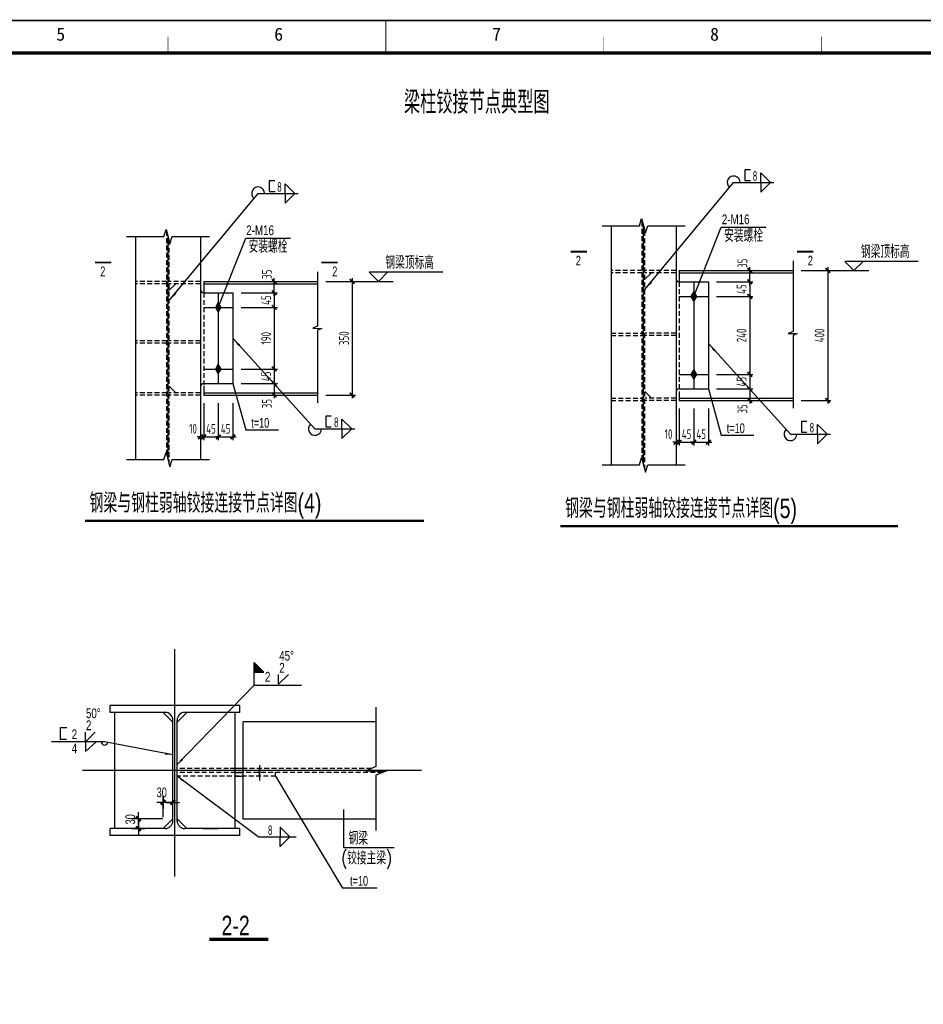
# Model space of a CAD drawing. Extents: x -294221 to 474257, y -25219 to 114942.
# Tile 69 of 70: x 421646 to 449496, y 17830 to 48167. Entities that reach past the tile are written whole.
import ezdxf
from ezdxf.enums import TextEntityAlignment as Align

# ---------------------------------------------------------------- set-up
doc = ezdxf.new("R2010")
doc.units = 0
doc.header["$LTSCALE"] = 1000
doc.linetypes.add('DASHED', pattern=[0.75, 0.5, -0.25])
for name, color, linetype in [('2', 15, 'Continuous'), ('6', 1, 'Continuous'), ('_TCC_NET_BORDER', 7, 'Continuous'), ('AXIS', 7, 'Continuous'), ('BORDER', 7, 'Continuous'), ('CC', 1, 'Continuous'), ('DIM', 3, 'Continuous'), ('MARK', 11, 'Continuous'), ('text', 7, 'Continuous'), ('THIN', 7, 'Continuous'), ('白色标注', 7, 'Continuous')]:
    doc.layers.add(name, color=color, linetype=linetype)
doc.styles.add('HH', font='tcc_simp.shx', dxfattribs={"width": 0.7, "bigfont": 'hzdx.shx'})
doc.styles.add('HZDX', font='tcc_simp', dxfattribs={"width": 0.75, "bigfont": 'tcc_hzdx'})
doc.styles.add('MYROMANS', font='myromans.shx', dxfattribs={"width": 0.7, "bigfont": 'hzdx.shx'})
doc.styles.add('QC_宋体', font='txt')
doc.styles.add('STYLE1', font='txt.shx', dxfattribs={"width": 0.75, "height": 3, "bigfont": 'tcc_hzdx.shx'})
doc.styles.add('TSSD_Dimension', font='tssdeng.shx', dxfattribs={"width": 0.7, "bigfont": 'hztxt.shx'})
doc.styles.add('TSSD_Rein', font='Tssdeng.shx', dxfattribs={"width": 0.7, "bigfont": '@@tssdchn.shx'})
doc.dimstyles.new('TSSD_10_100', dxfattribs={"dimtxt": 300, "dimasz": 100, "dimexe": 100, "dimexo": 250, "dimgap": 100, "dimtad": 1, "dimdec": 0, "dimlfac": 0.1, "dimzin": 0, "dimdsep": 46, "dimtxsty": 'TSSD_Dimension', "dimblk": 'ARCHTICK', "dimblk1": 'ARCHTICK', "dimblk2": 'ARCHTICK', "dimcen": 0, "dimdle": 100, "dimclrt": 7, "dimadec": 0, "dimazin": 0, "dimtfac": 1, "dimtdec": 0, "dimtix": 1, "dimtmove": 2, "dimatfit": 3, "dimfxl": 0, "dimtolj": 1, "dimtzin": 0, "dimarcsym": 0})

# ---------------------------------------------------------------- blocks, each defined once
blk = doc.blocks.new('_ArchTick')
at = {"color": 0, "linetype": 'ByBlock', "const_width": 0.5}
blk.add_lwpolyline([(-0.71, -0.71), (0.71, 0.71)], dxfattribs=at)
blk = doc.blocks.new('*D536')
at = {"layer": 'Defpoints', "color": 0}
for p in [(428217, 40103), (429490, 40103), (428217, 39753)]:
    blk.add_point(p, dxfattribs=at)
at = {"layer": 'DIM', "color": 0, "lineweight": -2}
for p, q in [((428467, 40103), (429590, 40103)), ((429490, 39653), (429490, 40203)), ((428467, 39753), (429590, 39753))]:
    blk.add_line(p, q, dxfattribs=at)
at = {"layer": 'DIM', "color": 0, "lineweight": -2, "xscale": 100, "yscale": 100, "zscale": 100}
for p, rotation in [((429490, 40103), 90), ((429490, 39753), 270)]:
    blk.add_blockref('_ArchTick', p, dxfattribs=dict(at, rotation=rotation))
at = {"layer": 'DIM', "color": 7, "insert": (429265, 40325), "char_height": 300, "attachment_point": 5, "rotation": 90, "style": 'TSSD_Dimension'}
blk.add_mtext('\\A1;35', dxfattribs=at)
blk = doc.blocks.new('*D537')
at = {"layer": 'Defpoints', "color": 0}
for p in [(428217, 39753), (428217, 39303), (429490, 39303)]:
    blk.add_point(p, dxfattribs=at)
at = {"layer": 'DIM', "color": 0, "lineweight": -2}
for p, q in [((428467, 39753), (429590, 39753)), ((429490, 39753), (429490, 39853)), ((429490, 39753), (429490, 39303)), ((428467, 39303), (429590, 39303)), ((429490, 39303), (429490, 39203))]:
    blk.add_line(p, q, dxfattribs=at)
at = {"layer": 'DIM', "color": 0, "lineweight": -2, "xscale": 100, "yscale": 100, "zscale": 100}
for p, rotation in [((429490, 39753), 270), ((429490, 39303), 90)]:
    blk.add_blockref('_ArchTick', p, dxfattribs=dict(at, rotation=rotation))
at = {"layer": 'DIM', "color": 7, "insert": (429240, 39528), "char_height": 300, "attachment_point": 5, "rotation": 90, "style": 'TSSD_Dimension'}
blk.add_mtext('\\A1;45', dxfattribs=at)
blk = doc.blocks.new('*D538')
at = {"layer": 'Defpoints', "color": 0}
for p in [(428217, 39303), (428217, 37403), (429490, 37403)]:
    blk.add_point(p, dxfattribs=at)
at = {"layer": 'DIM', "color": 0, "lineweight": -2}
for p, q in [((428467, 39303), (429590, 39303)), ((429490, 39403), (429490, 37303)), ((428467, 37403), (429590, 37403))]:
    blk.add_line(p, q, dxfattribs=at)
at = {"layer": 'DIM', "color": 0, "lineweight": -2, "xscale": 100, "yscale": 100, "zscale": 100}
for p, rotation in [((429490, 39303), 90), ((429490, 37403), 270)]:
    blk.add_blockref('_ArchTick', p, dxfattribs=dict(at, rotation=rotation))
at = {"layer": 'DIM', "color": 7, "insert": (429240, 38353), "char_height": 300, "attachment_point": 5, "rotation": 90, "style": 'TSSD_Dimension'}
blk.add_mtext('\\A1;190', dxfattribs=at)
blk = doc.blocks.new('*D539')
at = {"layer": 'Defpoints', "color": 0}
for p in [(428217, 37403), (428217, 36953), (429490, 36953)]:
    blk.add_point(p, dxfattribs=at)
at = {"layer": 'DIM', "color": 0, "lineweight": -2}
for p, q in [((428467, 37403), (429590, 37403)), ((429490, 37403), (429490, 37503)), ((429490, 37403), (429490, 36953)), ((428467, 36953), (429590, 36953)), ((429490, 36953), (429490, 36853))]:
    blk.add_line(p, q, dxfattribs=at)
at = {"layer": 'DIM', "color": 0, "lineweight": -2, "xscale": 100, "yscale": 100, "zscale": 100}
for p, rotation in [((429490, 37403), 270), ((429490, 36953), 90)]:
    blk.add_blockref('_ArchTick', p, dxfattribs=dict(at, rotation=rotation))
at = {"layer": 'DIM', "color": 7, "insert": (429240, 37178), "char_height": 300, "attachment_point": 5, "rotation": 90, "style": 'TSSD_Dimension'}
blk.add_mtext('\\A1;45', dxfattribs=at)
blk = doc.blocks.new('*D540')
at = {"layer": 'Defpoints', "color": 0}
for p in [(428217, 36953), (428217, 36603), (429490, 36603)]:
    blk.add_point(p, dxfattribs=at)
at = {"layer": 'DIM', "color": 0, "lineweight": -2}
for p, q in [((429490, 37053), (429490, 36503)), ((428467, 36953), (429590, 36953)), ((428467, 36603), (429590, 36603))]:
    blk.add_line(p, q, dxfattribs=at)
at = {"layer": 'DIM', "color": 0, "lineweight": -2, "xscale": 100, "yscale": 100, "zscale": 100}
for p, rotation in [((429490, 36953), 90), ((429490, 36603), 270)]:
    blk.add_blockref('_ArchTick', p, dxfattribs=dict(at, rotation=rotation))
at = {"layer": 'DIM', "color": 7, "insert": (429265, 36337), "char_height": 300, "attachment_point": 5, "rotation": 90, "style": 'TSSD_Dimension'}
blk.add_mtext('\\A1;35', dxfattribs=at)
blk = doc.blocks.new('*D541')
at = {"layer": 'Defpoints', "color": 0}
for p in [(430827, 40103), (430827, 36603), (431892, 36603)]:
    blk.add_point(p, dxfattribs=at)
at = {"layer": 'DIM', "color": 0, "lineweight": -2}
for p, q in [((431077, 40103), (431992, 40103)), ((431892, 40203), (431892, 36503)), ((431077, 36603), (431992, 36603))]:
    blk.add_line(p, q, dxfattribs=at)
at = {"layer": 'DIM', "color": 0, "lineweight": -2, "xscale": 100, "yscale": 100, "zscale": 100}
for p, rotation in [((431892, 40103), 90), ((431892, 36603), 270)]:
    blk.add_blockref('_ArchTick', p, dxfattribs=dict(at, rotation=rotation))
at = {"layer": 'DIM', "color": 7, "insert": (431642, 38353), "char_height": 300, "attachment_point": 5, "rotation": 90, "style": 'TSSD_Dimension'}
blk.add_mtext('\\A1;350', dxfattribs=at)
blk = doc.blocks.new('*D542')
at = {"layer": 'Defpoints', "color": 0}
for p in [(427217, 36603), (427317, 36603), (427217, 35312)]:
    blk.add_point(p, dxfattribs=at)
at = {"layer": 'DIM', "color": 0, "lineweight": -2}
for p, q in [((427217, 36353), (427217, 35212)), ((427317, 36353), (427317, 35212)), ((427217, 35312), (427117, 35312)), ((427317, 35312), (427217, 35312)), ((427317, 35312), (427417, 35312))]:
    blk.add_line(p, q, dxfattribs=at)
at = {"layer": 'DIM', "color": 0, "lineweight": -2, "xscale": 100, "yscale": 100, "zscale": 100}
blk.add_blockref('_ArchTick', (427217, 35312), dxfattribs=at)
at = {"layer": 'DIM', "color": 0, "lineweight": -2, "xscale": 100, "yscale": 100, "zscale": 100, "rotation": 180}
blk.add_blockref('_ArchTick', (427317, 35312), dxfattribs=at)
at = {"layer": 'DIM', "color": 7, "insert": (426989, 35565), "char_height": 300, "attachment_point": 5, "style": 'TSSD_Dimension'}
blk.add_mtext('\\A1;10', dxfattribs=at)
blk = doc.blocks.new('*D543')
at = {"layer": 'Defpoints', "color": 0}
for p in [(427317, 36603), (427767, 36603), (427767, 35312)]:
    blk.add_point(p, dxfattribs=at)
at = {"layer": 'DIM', "color": 0, "lineweight": -2}
for p, q in [((427317, 36353), (427317, 35212)), ((427767, 36353), (427767, 35212)), ((427317, 35312), (427217, 35312)), ((427317, 35312), (427767, 35312)), ((427767, 35312), (427867, 35312))]:
    blk.add_line(p, q, dxfattribs=at)
at = {"layer": 'DIM', "color": 0, "lineweight": -2, "xscale": 100, "yscale": 100, "zscale": 100}
blk.add_blockref('_ArchTick', (427317, 35312), dxfattribs=at)
at = {"layer": 'DIM', "color": 0, "lineweight": -2, "xscale": 100, "yscale": 100, "zscale": 100, "rotation": 180}
blk.add_blockref('_ArchTick', (427767, 35312), dxfattribs=at)
at = {"layer": 'DIM', "color": 7, "insert": (427542, 35562), "char_height": 300, "attachment_point": 5, "style": 'TSSD_Dimension'}
blk.add_mtext('\\A1;45', dxfattribs=at)
blk = doc.blocks.new('*D544')
at = {"layer": 'Defpoints', "color": 0}
for p in [(427767, 36603), (428217, 36603), (428217, 35312)]:
    blk.add_point(p, dxfattribs=at)
at = {"layer": 'DIM', "color": 0, "lineweight": -2}
for p, q in [((427767, 36353), (427767, 35212)), ((428217, 36353), (428217, 35212)), ((427767, 35312), (427667, 35312)), ((427767, 35312), (428217, 35312)), ((428217, 35312), (428317, 35312))]:
    blk.add_line(p, q, dxfattribs=at)
at = {"layer": 'DIM', "color": 0, "lineweight": -2, "xscale": 100, "yscale": 100, "zscale": 100}
blk.add_blockref('_ArchTick', (427767, 35312), dxfattribs=at)
at = {"layer": 'DIM', "color": 0, "lineweight": -2, "xscale": 100, "yscale": 100, "zscale": 100, "rotation": 180}
blk.add_blockref('_ArchTick', (428217, 35312), dxfattribs=at)
at = {"layer": 'DIM', "color": 7, "insert": (427992, 35562), "char_height": 300, "attachment_point": 5, "style": 'TSSD_Dimension'}
blk.add_mtext('\\A1;45', dxfattribs=at)
blk = doc.blocks.new('*D545')
at = {"layer": 'Defpoints', "color": 0}
for p in [(442874, 40439), (444146, 40439), (442874, 40089)]:
    blk.add_point(p, dxfattribs=at)
at = {"layer": 'DIM', "color": 0, "lineweight": -2}
for p, q in [((443124, 40439), (444246, 40439)), ((444146, 39989), (444146, 40539)), ((443124, 40089), (444246, 40089))]:
    blk.add_line(p, q, dxfattribs=at)
at = {"layer": 'DIM', "color": 0, "lineweight": -2, "xscale": 100, "yscale": 100, "zscale": 100}
for p, rotation in [((444146, 40439), 90), ((444146, 40089), 270)]:
    blk.add_blockref('_ArchTick', p, dxfattribs=dict(at, rotation=rotation))
at = {"layer": 'DIM', "color": 7, "insert": (443921, 40661), "char_height": 300, "attachment_point": 5, "rotation": 90, "style": 'TSSD_Dimension'}
blk.add_mtext('\\A1;35', dxfattribs=at)
blk = doc.blocks.new('*D546')
at = {"layer": 'Defpoints', "color": 0}
for p in [(442874, 40089), (442874, 39639), (444146, 39639)]:
    blk.add_point(p, dxfattribs=at)
at = {"layer": 'DIM', "color": 0, "lineweight": -2}
for p, q in [((443124, 40089), (444246, 40089)), ((444146, 40089), (444146, 40189)), ((444146, 40089), (444146, 39639)), ((443124, 39639), (444246, 39639)), ((444146, 39639), (444146, 39539))]:
    blk.add_line(p, q, dxfattribs=at)
at = {"layer": 'DIM', "color": 0, "lineweight": -2, "xscale": 100, "yscale": 100, "zscale": 100}
for p, rotation in [((444146, 40089), 270), ((444146, 39639), 90)]:
    blk.add_blockref('_ArchTick', p, dxfattribs=dict(at, rotation=rotation))
at = {"layer": 'DIM', "color": 7, "insert": (443896, 39864), "char_height": 300, "attachment_point": 5, "rotation": 90, "style": 'TSSD_Dimension'}
blk.add_mtext('\\A1;45', dxfattribs=at)
blk = doc.blocks.new('*D547')
at = {"layer": 'Defpoints', "color": 0}
for p in [(442874, 39639), (442874, 37239), (444146, 37239)]:
    blk.add_point(p, dxfattribs=at)
at = {"layer": 'DIM', "color": 0, "lineweight": -2}
for p, q in [((443124, 39639), (444246, 39639)), ((444146, 39739), (444146, 37139)), ((443124, 37239), (444246, 37239))]:
    blk.add_line(p, q, dxfattribs=at)
at = {"layer": 'DIM', "color": 0, "lineweight": -2, "xscale": 100, "yscale": 100, "zscale": 100}
for p, rotation in [((444146, 39639), 90), ((444146, 37239), 270)]:
    blk.add_blockref('_ArchTick', p, dxfattribs=dict(at, rotation=rotation))
at = {"layer": 'DIM', "color": 7, "insert": (443896, 38439), "char_height": 300, "attachment_point": 5, "rotation": 90, "style": 'TSSD_Dimension'}
blk.add_mtext('\\A1;240', dxfattribs=at)
blk = doc.blocks.new('*D548')
at = {"layer": 'Defpoints', "color": 0}
for p in [(442874, 37239), (442874, 36789), (444146, 36789)]:
    blk.add_point(p, dxfattribs=at)
at = {"layer": 'DIM', "color": 0, "lineweight": -2}
for p, q in [((444146, 37239), (444146, 37339)), ((443124, 37239), (444246, 37239)), ((444146, 37239), (444146, 36789)), ((443124, 36789), (444246, 36789)), ((444146, 36789), (444146, 36689))]:
    blk.add_line(p, q, dxfattribs=at)
at = {"layer": 'DIM', "color": 0, "lineweight": -2, "xscale": 100, "yscale": 100, "zscale": 100}
for p, rotation in [((444146, 37239), 270), ((444146, 36789), 90)]:
    blk.add_blockref('_ArchTick', p, dxfattribs=dict(at, rotation=rotation))
at = {"layer": 'DIM', "color": 7, "insert": (443896, 37014), "char_height": 300, "attachment_point": 5, "rotation": 90, "style": 'TSSD_Dimension'}
blk.add_mtext('\\A1;45', dxfattribs=at)
blk = doc.blocks.new('*D549')
at = {"layer": 'Defpoints', "color": 0}
for p in [(443174, 36789), (443201, 36439), (444146, 36439)]:
    blk.add_point(p, dxfattribs=at)
at = {"layer": 'DIM', "color": 0, "lineweight": -2}
for p, q in [((443424, 36789), (444246, 36789)), ((444146, 36889), (444146, 36339)), ((443451, 36439), (444246, 36439))]:
    blk.add_line(p, q, dxfattribs=at)
at = {"layer": 'DIM', "color": 0, "lineweight": -2, "xscale": 100, "yscale": 100, "zscale": 100}
for p, rotation in [((444146, 36789), 90), ((444146, 36439), 270)]:
    blk.add_blockref('_ArchTick', p, dxfattribs=dict(at, rotation=rotation))
at = {"layer": 'DIM', "color": 7, "insert": (443921, 36173), "char_height": 300, "attachment_point": 5, "rotation": 90, "style": 'TSSD_Dimension'}
blk.add_mtext('\\A1;35', dxfattribs=at)
blk = doc.blocks.new('*D550')
at = {"layer": 'Defpoints', "color": 0}
for p in [(445484, 40439), (445484, 36439), (446549, 36439)]:
    blk.add_point(p, dxfattribs=at)
at = {"layer": 'DIM', "color": 0, "lineweight": -2}
for p, q in [((445734, 40439), (446649, 40439)), ((446549, 40539), (446549, 36339)), ((445734, 36439), (446649, 36439))]:
    blk.add_line(p, q, dxfattribs=at)
at = {"layer": 'DIM', "color": 0, "lineweight": -2, "xscale": 100, "yscale": 100, "zscale": 100}
for p, rotation in [((446549, 40439), 90), ((446549, 36439), 270)]:
    blk.add_blockref('_ArchTick', p, dxfattribs=dict(at, rotation=rotation))
at = {"layer": 'DIM', "color": 7, "insert": (446299, 38439), "char_height": 300, "attachment_point": 5, "rotation": 90, "style": 'TSSD_Dimension'}
blk.add_mtext('\\A1;400', dxfattribs=at)
blk = doc.blocks.new('*D551')
at = {"layer": 'Defpoints', "color": 0}
for p in [(441874, 36439), (441974, 36439), (441874, 35148)]:
    blk.add_point(p, dxfattribs=at)
at = {"layer": 'DIM', "color": 0, "lineweight": -2}
for p, q in [((441874, 36189), (441874, 35048)), ((441974, 36189), (441974, 35048)), ((441874, 35148), (441774, 35148)), ((441974, 35148), (441874, 35148)), ((441974, 35148), (442074, 35148))]:
    blk.add_line(p, q, dxfattribs=at)
at = {"layer": 'DIM', "color": 0, "lineweight": -2, "xscale": 100, "yscale": 100, "zscale": 100}
blk.add_blockref('_ArchTick', (441874, 35148), dxfattribs=at)
at = {"layer": 'DIM', "color": 0, "lineweight": -2, "xscale": 100, "yscale": 100, "zscale": 100, "rotation": 180}
blk.add_blockref('_ArchTick', (441974, 35148), dxfattribs=at)
at = {"layer": 'DIM', "color": 7, "insert": (441646, 35401), "char_height": 300, "attachment_point": 5, "style": 'TSSD_Dimension'}
blk.add_mtext('\\A1;10', dxfattribs=at)
blk = doc.blocks.new('*D552')
at = {"layer": 'Defpoints', "color": 0}
for p in [(441974, 36439), (442424, 36439), (442424, 35148)]:
    blk.add_point(p, dxfattribs=at)
at = {"layer": 'DIM', "color": 0, "lineweight": -2}
for p, q in [((441974, 36189), (441974, 35048)), ((442424, 36189), (442424, 35048)), ((441974, 35148), (441874, 35148)), ((441974, 35148), (442424, 35148)), ((442424, 35148), (442524, 35148))]:
    blk.add_line(p, q, dxfattribs=at)
at = {"layer": 'DIM', "color": 0, "lineweight": -2, "xscale": 100, "yscale": 100, "zscale": 100}
blk.add_blockref('_ArchTick', (441974, 35148), dxfattribs=at)
at = {"layer": 'DIM', "color": 0, "lineweight": -2, "xscale": 100, "yscale": 100, "zscale": 100, "rotation": 180}
blk.add_blockref('_ArchTick', (442424, 35148), dxfattribs=at)
at = {"layer": 'DIM', "color": 7, "insert": (442199, 35398), "char_height": 300, "attachment_point": 5, "style": 'TSSD_Dimension'}
blk.add_mtext('\\A1;45', dxfattribs=at)
blk = doc.blocks.new('*D553')
at = {"layer": 'Defpoints', "color": 0}
for p in [(442424, 36439), (442874, 36439), (442874, 35148)]:
    blk.add_point(p, dxfattribs=at)
at = {"layer": 'DIM', "color": 0, "lineweight": -2}
for p, q in [((442424, 36189), (442424, 35048)), ((442874, 36189), (442874, 35048)), ((442424, 35148), (442324, 35148)), ((442424, 35148), (442874, 35148)), ((442874, 35148), (442974, 35148))]:
    blk.add_line(p, q, dxfattribs=at)
at = {"layer": 'DIM', "color": 0, "lineweight": -2, "xscale": 100, "yscale": 100, "zscale": 100}
blk.add_blockref('_ArchTick', (442424, 35148), dxfattribs=at)
at = {"layer": 'DIM', "color": 0, "lineweight": -2, "xscale": 100, "yscale": 100, "zscale": 100, "rotation": 180}
blk.add_blockref('_ArchTick', (442874, 35148), dxfattribs=at)
at = {"layer": 'DIM', "color": 7, "insert": (442649, 35398), "char_height": 300, "attachment_point": 5, "style": 'TSSD_Dimension'}
blk.add_mtext('\\A1;45', dxfattribs=at)
blk = doc.blocks.new('A')
for p, q in [((-2, 0), (2, 0)), ((0, -2), (0, 2))]:
    blk.add_line(p, q)
at = {"const_width": 0.7}
for points in [[(0, 0), (-0.71, -0.71)], [(0, 0), (0.71, 0.71)]]:
    blk.add_lwpolyline(points, dxfattribs=at)
blk = doc.blocks.new('1')
at = {"rotation": 180}
blk.add_blockref('A', (0, 0), dxfattribs=at)
blk = doc.blocks.new('A1E图框')
for points, const_width in [([(0, 0), (841, 0), (841, 594), (0, 594)], 0.5), ([(25, 10), (831, 10), (831, 584), (25, 584)], 1)]:
    blk.add_lwpolyline(points, close=True, dxfattribs=dict(const_width=const_width))
for points, const_width in [([(428, 584), (428, 594)], 0.35), ([(360.83, 589), (360.83, 584)], 0.2), ([(495.17, 589), (495.17, 584)], 0.2), ([(562.33, 589), (562.33, 584)], 0.2)]:
    blk.add_lwpolyline(points, dxfattribs=dict(const_width=const_width))
at = {"style": 'QC_宋体'}
for s, p in [('5', (327.78, 589.78)), ('6', (394.95, 589.78)), ('7', (462.12, 589.78)), ('8', (529.29, 589.78))]:
    blk.add_text(s, height=4, dxfattribs=at).set_placement(p, align=Align.MIDDLE_CENTER)

msp = doc.modelspace()

# ---------------------------------------------------------------- hatches: boundary and pattern name
at = {"ltscale": 0.5}
h = msp.add_hatch(color=256, dxfattribs=at)
h.paths.add_polyline_path([(442423.87, 39687.116, 0.414213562), (442375.441, 39638.687), (442423.87, 39638.687)])
h.paths.add_polyline_path([(442448.122, 39680.605, 0.131882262), (442423.87, 39687.116), (442423.87, 39638.687)])
h.paths.add_polyline_path([(442448.122, 39680.605), (442423.87, 39638.687), (442472.298, 39638.687, 0.26770715)])
h.paths.add_polyline_path([(442472.298, 39638.687), (442423.87, 39638.687), (442423.87, 39590.258, 0.414213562)])
h.paths.add_polyline_path([(442423.87, 39638.687), (442375.441, 39638.687, 0.414213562), (442423.87, 39590.258)])
h = msp.add_hatch(color=256, dxfattribs=at)
h.paths.add_polyline_path([(427767.489, 39351.17, 0.414213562), (427719.06, 39302.742), (427767.489, 39302.742)])
h.paths.add_polyline_path([(427791.741, 39344.66, 0.131882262), (427767.489, 39351.17), (427767.489, 39302.742)])
h.paths.add_polyline_path([(427791.741, 39344.66), (427767.489, 39302.742), (427815.917, 39302.742, 0.26770715)])
h.paths.add_polyline_path([(427815.917, 39302.742), (427767.489, 39302.742), (427767.489, 39254.313, 0.414213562)])
h.paths.add_polyline_path([(427767.489, 39302.742), (427719.06, 39302.742, 0.414213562), (427767.489, 39254.313)])
h = msp.add_hatch(color=256, dxfattribs=at)
h.paths.add_polyline_path([(427767.489, 37451.17, 0.414213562), (427719.06, 37402.742), (427767.489, 37402.742)])
h.paths.add_polyline_path([(427791.741, 37444.66, 0.131882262), (427767.489, 37451.17), (427767.489, 37402.742)])
h.paths.add_polyline_path([(427791.741, 37444.66), (427767.489, 37402.742), (427815.917, 37402.742, 0.26770715)])
h.paths.add_polyline_path([(427815.917, 37402.742), (427767.489, 37402.742), (427767.489, 37354.313, 0.414213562)])
h.paths.add_polyline_path([(427767.489, 37402.742), (427719.06, 37402.742, 0.414213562), (427767.489, 37354.313)])
h = msp.add_hatch(color=256, dxfattribs=at)
h.paths.add_polyline_path([(442423.87, 37287.116, 0.414213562), (442375.441, 37238.687), (442423.87, 37238.687)])
h.paths.add_polyline_path([(442448.122, 37280.605, 0.131882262), (442423.87, 37287.116), (442423.87, 37238.687)])
h.paths.add_polyline_path([(442448.122, 37280.605), (442423.87, 37238.687), (442472.298, 37238.687, 0.26770715)])
h.paths.add_polyline_path([(442472.298, 37238.687), (442423.87, 37238.687), (442423.87, 37190.258, 0.414213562)])
h.paths.add_polyline_path([(442423.87, 37238.687), (442375.441, 37238.687, 0.414213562), (442423.87, 37190.258)])

# ---------------------------------------------------------------- linework, layer by layer
at = {"ltscale": 5}
for p, q in [((443992.213, 43538.737, -4116055.264), (443992.213, 43213.773, -4116055.264)), ((444166.103, 43538.737, -4116055.264), (443992.213, 43538.737, -4116055.264)), ((429335.832, 43202.792, -4116055.264), (429335.832, 42877.827, -4116055.264)), ((429509.722, 43202.792, -4116055.264), (429335.832, 43202.792, -4116055.264)), ((440913.87, 39850.72, -4116055.264), (443649.912, 43150.442, -4116055.264)), ((443992.213, 43213.773, -4116055.264), (444171.712, 43213.773, -4116055.264)), ((426257.489, 39514.775, -4116055.264), (428993.531, 42814.497, -4116055.264)), ((429335.832, 42877.827, -4116055.264), (429515.331, 42877.827, -4116055.264)), ((428217.489, 38352.742, -4116055.264), (430743.973, 35560.843, -4116055.264)), ((442873.87, 38188.687, -4116055.264), (445400.354, 35396.789, -4116055.264)), ((428217.489, 36952.742, -4116055.264), (428613.581, 35533.392, -4116055.264)), ((442873.87, 36788.687, -4116055.264), (443269.962, 35369.337, -4116055.264))]:
    msp.add_line(p, q, dxfattribs=at)
for p, q in [((443270.345, 41775.868, -4116055.264), (444650.849, 41775.868, -4116055.264)), ((428613.964, 41439.923, -4116055.264), (429994.468, 41439.923, -4116055.264)), ((441973.87, 40438.687, -4116055.264), (441973.87, 40088.687, -4116055.264)), ((441973.87, 40438.687, -4116055.264), (445483.692, 40438.687, -4116055.264)), ((441973.87, 40368.687, -4116055.264), (445483.692, 40368.687, -4116055.264)), ((427317.489, 40102.742, -4116055.264), (427317.489, 39752.742, -4116055.264)), ((427317.489, 40102.742, -4116055.264), (430827.311, 40102.742, -4116055.264)), ((441973.87, 40088.687, -4116055.264), (442873.87, 40088.687, -4116055.264)), ((442873.87, 40088.687, -4116055.264), (442873.87, 36788.687, -4116055.264)), ((427317.489, 40032.742, -4116055.264), (430827.311, 40032.742, -4116055.264)), ((427317.489, 39752.742, -4116055.264), (428217.489, 39752.742, -4116055.264)), ((428217.489, 39752.742, -4116055.264), (428217.489, 36952.742, -4116055.264)), ((427317.489, 36952.742, -4116055.264), (428217.489, 36952.742, -4116055.264)), ((427317.489, 36872.742, -4116055.264), (427317.489, 36602.742, -4116055.264)), ((441973.87, 36788.687, -4116055.264), (442873.87, 36788.687, -4116055.264)), ((441973.87, 36708.687, -4116055.264), (441973.87, 36438.687, -4116055.264)), ((427317.489, 36672.742, -4116055.264), (430827.311, 36672.742, -4116055.264)), ((427317.489, 36602.742, -4116055.264), (430827.311, 36602.742, -4116055.264)), ((441973.87, 36508.687, -4116055.264), (445483.692, 36508.687, -4116055.264)), ((441973.87, 36438.687, -4116055.264), (445483.692, 36438.687, -4116055.264)), ((428613.581, 35533.392, -4116055.264), (429617.536, 35533.392, -4116055.264)), ((443269.962, 35369.337, -4116055.264), (444273.917, 35369.337, -4116055.264)), ((428868.294, 27667.741, -4116055.264), (428868.294, 28362.863, -4116055.264)), ((429168.294, 28062.863, -4116055.264), (428868.294, 28362.863, -4116055.264)), ((428868.294, 28062.863, -4116055.264), (429168.294, 28062.863, -4116055.264)), ((429626.486, 27691.012, -4116055.264), (429926.486, 27991.012, -4116055.264)), ((429626.486, 27691.012, -4116055.264), (429626.486, 27991.012, -4116055.264)), ((428868.294, 27667.741, -4116055.264), (426497.708, 25214.939, -4116055.264)), ((428868.294, 27667.741, -4116055.264), (430327.462, 27667.741, -4116055.264)), ((426067.708, 26824.939, -4116055.264), (426367.708, 26524.939, -4116055.264)), ((426797.708, 26824.939, -4116055.264), (426497.708, 26524.939, -4116055.264)), ((422900.043, 25988.083, -4116055.264), (422900.043, 26358.962, -4116055.264)), ((422900.043, 26358.962, -4116055.264), (423094.162, 26358.962, -4116055.264)), ((423669.242, 25918.58, -4116055.264), (423969.242, 26218.58, -4116055.264)), ((423669.242, 25918.58, -4116055.264), (423669.242, 26218.58, -4116055.264)), ((424263.261, 25918.58, -4116055.264), (422622.478, 25918.58, -4116055.264)), ((423088.28, 25988.083, -4116055.264), (422900.043, 25988.083, -4116055.264)), ((423669.242, 25918.58, -4116055.264), (423669.242, 25618.58, -4116055.264)), ((426367.708, 25521.453, -4116055.264), (424263.261, 25918.58, -4116055.264)), ((428999.464, 22992.055, -4116055.264), (426497.708, 24854.939, -4116055.264)), ((431640.176, 22663.319, -4116055.264), (431640.176, 23831.27, -4116055.264)), ((426067.708, 23244.939, -4116055.264), (426367.708, 23544.939, -4116055.264)), ((426797.708, 23244.939, -4116055.264), (426497.708, 23544.939, -4116055.264)), ((429671.107, 23292.055, -4116055.264), (429671.107, 22992.055, -4116055.264)), ((429671.107, 23292.055, -4116055.264), (429971.107, 22992.055, -4116055.264)), ((428999.464, 22992.055, -4116055.264), (430168.86, 22992.055, -4116055.264)), ((429671.107, 22692.055, -4116055.264), (429671.107, 22992.055, -4116055.264)), ((429671.107, 22692.055, -4116055.264), (429971.107, 22992.055, -4116055.264)), ((431640.176, 22663.319, -4116055.264), (433190.821, 22663.319, -4116055.264))]:
    msp.add_line(p, q)
at = {"color": 4}
msp.add_line((423669.242, 25618.58, -4116055.264), (424000.534, 25918.58, -4116055.264), dxfattribs=at)
at = {"color": 3}
for p, q in [((429032.708, 25198.955, -4116055.264), (429032.708, 24725.304, -4116055.264)), ((426497.708, 24044.939, -4116055.264), (426497.708, 24310.665, -4116055.264)), ((425967.708, 24050.301, -4116055.264), (425867.708, 24050.301, -4116055.264)), ((426067.708, 23595.468, -4116055.264), (426067.708, 24250.301, -4116055.264)), ((426367.708, 24050.301, -4116055.264), (426067.708, 24050.301, -4116055.264)), ((426397.708, 24050.301, -4116055.264), (426297.708, 24050.301, -4116055.264)), ((425305.678, 23644.939, -4116055.264), (425305.678, 23744.939, -4116055.264)), ((426053.245, 23544.939, -4116055.264), (425105.678, 23544.939, -4116055.264)), ((425305.678, 23544.939, -4116055.264), (425305.678, 23244.939, -4116055.264)), ((427297.708, 23244.939, -4116055.264), (427759.738, 23244.939, -4116055.264))]:
    msp.add_line(p, q, dxfattribs=at)
at = {"color": 0}
for p, q in [((428282.708, 24974.939, -4116055.264), (428532.708, 24974.939, -4116055.264)), ((428282.708, 24854.939, -4116055.264), (428532.708, 24854.939, -4116055.264))]:
    msp.add_line(p, q, dxfattribs=at)
at = {"ltscale": 0.5}
msp.add_line((429532.708, 24854.939, -4116055.264), (431596.687, 21413.438, -4116055.264), dxfattribs=at)
at = {"elevation": -4116055.264}
for points in [[(445483.692, 40734.637), (445483.692, 38556.389), (445333.716, 38501.891), (445612.836, 38493.354), (445483.692, 38440.643), (445483.692, 36193.201)], [(430827.311, 40398.692), (430827.311, 38720.444), (430677.335, 38665.946), (430956.455, 38657.408), (430827.311, 38604.697), (430827.311, 36357.256)], [(432624.718, 26989.816), (432624.718, 25161.573), (432313.905, 25014.911), (432957.474, 25027.045), (432624.718, 24892.46), (432624.718, 23186.529)]]:
    msp.add_lwpolyline(points, dxfattribs=at)
for points in [[(440913.87, 39850.72, 0, 70, 0), (441109.841, 40087.065, 70, 70, 0)], [(426257.489, 39514.775, 0, 70, 0), (426453.46, 39751.12, 70, 70, 0)], [(428217.489, 38352.742, 0, 70, 0), (428413.46, 38131.554, 70, 70, 0)], [(442873.87, 38188.687, 0, 70, 0), (443069.841, 37967.499, 70, 70, 0)], [(426367.708, 25521.453, 0, 70, 0), (426126.473, 25555.465, 70, 70, 0)], [(426497.708, 25214.939, 0, 70, 0), (426656.847, 25379.597, 70, 70, 0)], [(426497.708, 24854.939, 0, 70, 0), (426674.496, 24723.297, 70, 70, 0)]]:
    msp.add_lwpolyline(points, format="xyseb", dxfattribs=at)
at = {"ltscale": 0.5, "elevation": -4116055.264}
for points in [[(442423.87, 39788.687), (442333.87, 39638.687), (442423.87, 39488.687), (442513.87, 39638.687), (442423.87, 39788.687)], [(427767.489, 39452.742), (427677.489, 39302.742), (427767.489, 39152.742), (427857.489, 39302.742), (427767.489, 39452.742)], [(427767.489, 37552.742), (427677.489, 37402.742), (427767.489, 37252.742), (427857.489, 37402.742), (427767.489, 37552.742)], [(442423.87, 37388.687), (442333.87, 37238.687), (442423.87, 37088.687), (442513.87, 37238.687), (442423.87, 37388.687)], [(431247.601, 35949.138), (431086.274, 35949.138), (431086.274, 35624.173), (431247.601, 35624.173)], [(445903.982, 35785.083), (445742.655, 35785.083), (445742.655, 35460.119), (445903.982, 35460.119)]]:
    msp.add_lwpolyline(points, dxfattribs=at)
at = {"const_width": 70, "elevation": -4116055.264}
for points in [[(423654.866, 32728.173), (434111.764, 32728.173)], [(438311.247, 32564.118), (448715.265, 32564.118)]]:
    msp.add_lwpolyline(points, dxfattribs=at)
at = {"ltscale": 0.5}
for centre in [(442423.87, 39638.687, -4116055.264), (427767.489, 39302.742, -4116055.264), (427767.489, 37402.742, -4116055.264), (442423.87, 37238.687, -4116055.264)]:
    msp.add_circle(centre, 48.429, dxfattribs=at)
for centre, start, end in [((427317.489, 39852.742, -4116055.264), 180, 270), ((427317.489, 36852.742, -4116055.264), 90, 180), ((441973.87, 36688.687, -4116055.264), 90, 180), ((424263.261, 25918.58, -4116055.264), 180, 351.8597952)]:
    msp.add_arc(centre, 100, start, end)
msp.add_solid([(428868.294, 28062.863, -4116055.264), (428868.294, 28362.863, -4116055.264), (428868.294, 28062.863, -4116055.264), (429168.294, 28062.863, -4116055.264)])
at = {"layer": '2'}
for p, q in [((439873.87, 41818.595, -4116055.264), (439873.87, 34450.484, -4116055.264)), ((441873.87, 41818.595, -4116055.264), (441873.87, 34450.484, -4116055.264)), ((425217.489, 41482.649, -4116055.264), (425217.489, 34614.538, -4116055.264)), ((427217.489, 41482.649, -4116055.264), (427217.489, 34614.538, -4116055.264))]:
    msp.add_line(p, q, dxfattribs=at)
at = {"layer": '2', "const_width": 60, "elevation": -4116055.264}
for points in [[(438628.414, 41022.369), (439128.414, 41022.369)], [(445602.693, 41022.37), (446102.693, 41022.37)], [(423972.033, 40686.423), (424472.033, 40686.423)], [(430946.312, 40686.424), (431446.312, 40686.424)]]:
    msp.add_lwpolyline(points, dxfattribs=at)
at = {"layer": '6'}
for p, q in [((424432.708, 26824.939, -4116055.264), (424432.708, 27034.939, -4116055.264)), ((428432.708, 27034.939, -4116055.264), (424432.708, 27034.939, -4116055.264)), ((428432.708, 26824.939, -4116055.264), (428432.708, 27034.939, -4116055.264)), ((426127.708, 26824.939, -4116055.264), (424432.708, 26824.939, -4116055.264)), ((424582.708, 23244.939, -4116055.264), (424582.708, 26824.939, -4116055.264)), ((428432.708, 26824.939, -4116055.264), (426737.708, 26824.939, -4116055.264)), ((428282.708, 23244.939, -4116055.264), (428282.708, 26824.939, -4116055.264)), ((426367.708, 23484.939, -4116055.264), (426367.708, 26584.939, -4116055.264)), ((426497.708, 23484.939, -4116055.264), (426497.708, 26584.939, -4116055.264)), ((432624.718, 26534.939, -4116055.264), (428532.708, 26534.939, -4116055.264)), ((428532.708, 23534.939, -4116055.264), (428532.708, 26534.939, -4116055.264)), ((432624.718, 23534.939, -4116055.264), (428532.708, 23534.939, -4116055.264)), ((424432.708, 23034.939, -4116055.264), (424432.708, 23244.939, -4116055.264)), ((426127.708, 23244.939, -4116055.264), (424432.708, 23244.939, -4116055.264)), ((428432.708, 23244.939, -4116055.264), (426737.708, 23244.939, -4116055.264)), ((428432.708, 23034.939, -4116055.264), (428432.708, 23244.939, -4116055.264)), ((428432.708, 23034.939, -4116055.264), (424432.708, 23034.939, -4116055.264))]:
    msp.add_line(p, q, dxfattribs=at)
for centre, start, end in [((426127.708, 26584.939, -4116055.264), 0, 90), ((426737.708, 26584.939, -4116055.264), 90, 180), ((426127.708, 23484.939, -4116055.264), 270, 0), ((426737.708, 23484.939, -4116055.264), 180, 270)]:
    msp.add_arc(centre, 240, start, end, dxfattribs=at)
at = {"layer": '_TCC_NET_BORDER', "color": 0}
for p, q in [((442423.87, 39638.687, -4116055.264), (443270.345, 41775.868, -4116055.264)), ((427767.489, 39302.742, -4116055.264), (428613.964, 41439.923, -4116055.264)), ((440913.87, 40168.687, -4116055.264), (441113.87, 40368.687, -4116055.264)), ((426257.489, 39832.742, -4116055.264), (426457.489, 40032.742, -4116055.264)), ((426257.489, 36872.742, -4116055.264), (426457.489, 36672.742, -4116055.264)), ((440913.87, 36708.687, -4116055.264), (441113.87, 36508.687, -4116055.264)), ((432659.864, 21413.438, -4116055.264), (431596.687, 21413.438, -4116055.264))]:
    msp.add_line(p, q, dxfattribs=at)
at = {"layer": 'AXIS', "color": 6}
for p, q in [((440873.87, 34450.484, -4116055.264), (440873.87, 41818.595, -4116055.264)), ((442423.87, 40088.687, -4116055.264), (442423.87, 36788.687, -4116055.264)), ((441973.87, 39638.687, -4116055.264), (442873.87, 39638.687, -4116055.264)), ((441973.87, 37238.687, -4116055.264), (442873.87, 37238.687, -4116055.264)), ((426432.708, 21762.837, -4116055.264), (426432.708, 28769.433, -4116055.264)), ((434028.197, 25034.939, -4116055.264), (423578.54, 25034.939, -4116055.264))]:
    msp.add_line(p, q, dxfattribs=at)
at = {"layer": 'AXIS', "color": 6, "ltscale": 0.5}
for p, q in [((426217.489, 34614.538, -4116055.264), (426217.489, 41482.649, -4116055.264)), ((427767.489, 39752.742, -4116055.264), (427767.489, 36952.742, -4116055.264)), ((427317.489, 39302.742, -4116055.264), (428217.489, 39302.742, -4116055.264)), ((427317.489, 37402.742, -4116055.264), (428217.489, 37402.742, -4116055.264))]:
    msp.add_line(p, q, dxfattribs=at)
at = {"layer": 'BORDER', "elevation": -4116055.264}
msp.add_lwpolyline([(390132.199, -11257.991), (390132.199, 48142.009), (474232.199, 48142.009), (474232.199, -11257.991)], close=True, dxfattribs=at)
at = {"layer": 'BORDER', "const_width": 50, "elevation": -4116055.264}
msp.add_lwpolyline([(392632.199, -10257.991), (392632.199, 47142.009), (473232.199, 47142.009), (473232.199, -10257.991)], close=True, dxfattribs=at)
at = {"layer": 'CC', "color": 4, "const_width": 50, "elevation": -4116055.264}
msp.add_lwpolyline([(429032.708, 24824.939), (429032.708, 25094.939)], dxfattribs=at)
at = {"layer": 'MARK'}
for p, q in [((446548.853, 40438.687, -4116055.264), (447815.837, 40438.687, -4116055.264)), ((431892.472, 40102.742, -4116055.264), (433159.456, 40102.742, -4116055.264))]:
    msp.add_line(p, q, dxfattribs=at)
at = {"layer": 'MARK', "elevation": -4116055.264}
for points in [[(449340.601, 40721.53), (447074.733, 40721.53), (447357.576, 40438.687), (447640.419, 40721.53)], [(434684.22, 40385.584), (432418.352, 40385.584), (432701.195, 40102.742), (432984.038, 40385.584)]]:
    msp.add_lwpolyline(points, dxfattribs=at)
at = {"layer": 'text'}
for p, q in [((444784.242, 43150.442, -4116055.264), (444484.242, 43450.442, -4116055.264)), ((444484.242, 43150.442, -4116055.264), (444484.242, 43450.442, -4116055.264)), ((430127.861, 42814.497, -4116055.264), (429827.861, 43114.497, -4116055.264)), ((429827.861, 42814.497, -4116055.264), (429827.861, 43114.497, -4116055.264)), ((444784.242, 43150.442, -4116055.264), (444484.242, 42850.442, -4116055.264)), ((430127.861, 42814.497, -4116055.264), (429827.861, 42514.497, -4116055.264)), ((431878.303, 35560.843, -4116055.264), (431578.303, 35860.843, -4116055.264)), ((431578.303, 35560.843, -4116055.264), (431578.303, 35860.843, -4116055.264)), ((431878.303, 35560.843, -4116055.264), (431578.303, 35260.843, -4116055.264)), ((446534.684, 35396.789, -4116055.264), (446234.684, 35696.789, -4116055.264)), ((446234.684, 35396.789, -4116055.264), (446234.684, 35696.789, -4116055.264)), ((446534.684, 35396.789, -4116055.264), (446234.684, 35096.789, -4116055.264))]:
    msp.add_line(p, q, dxfattribs=at)
at = {"layer": 'THIN'}
for p, q in [((443649.912, 43150.442, -4116055.264), (444884.242, 43150.442, -4116055.264)), ((444484.242, 43150.442, -4116055.264), (444484.242, 42850.442, -4116055.264)), ((428993.531, 42814.497, -4116055.264), (430227.861, 42814.497, -4116055.264)), ((429827.861, 42814.497, -4116055.264), (429827.861, 42514.497, -4116055.264)), ((430743.973, 35560.843, -4116055.264), (431978.303, 35560.843, -4116055.264)), ((431578.303, 35560.843, -4116055.264), (431578.303, 35260.843, -4116055.264)), ((445400.354, 35396.789, -4116055.264), (446634.684, 35396.789, -4116055.264)), ((446234.684, 35396.789, -4116055.264), (446234.684, 35096.789, -4116055.264))]:
    msp.add_line(p, q, dxfattribs=at)
at = {"layer": 'THIN', "linetype": 'DASHED', "ltscale": 0.3}
for p, q in [((440833.87, 34597.15, -4116055.264), (440833.87, 41965.261, -4116055.264)), ((426177.489, 34761.205, -4116055.264), (426177.489, 41629.316, -4116055.264)), ((440913.87, 34303.817, -4116055.264), (440913.87, 41671.928, -4116055.264)), ((426257.489, 34467.872, -4116055.264), (426257.489, 41335.983, -4116055.264)), ((440833.87, 40438.687, -4116055.264), (439873.87, 40438.687, -4116055.264)), ((440833.87, 40368.687, -4116055.264), (439873.87, 40368.687, -4116055.264)), ((441873.87, 40438.687, -4116055.264), (440913.87, 40438.687, -4116055.264)), ((441873.87, 40368.687, -4116055.264), (440913.87, 40368.687, -4116055.264)), ((426177.489, 40102.742, -4116055.264), (425217.489, 40102.742, -4116055.264)), ((427217.489, 40102.742, -4116055.264), (426257.489, 40102.742, -4116055.264)), ((441973.87, 40088.687, -4116055.264), (441973.87, 36708.687, -4116055.264)), ((426177.489, 40032.742, -4116055.264), (425217.489, 40032.742, -4116055.264)), ((427217.489, 40032.742, -4116055.264), (426257.489, 40032.742, -4116055.264)), ((427317.489, 39752.742, -4116055.264), (427317.489, 36872.742, -4116055.264)), ((426177.489, 38273.828, -4116055.264), (425217.489, 38273.828, -4116055.264)), ((427217.489, 38273.828, -4116055.264), (426257.489, 38273.828, -4116055.264)), ((439873.87, 38508.687, -4116055.264), (440833.87, 38508.687, -4116055.264)), ((439873.87, 38438.687, -4116055.264), (440833.87, 38438.687, -4116055.264)), ((441873.87, 38508.687, -4116055.264), (440913.87, 38508.687, -4116055.264)), ((441873.87, 38438.687, -4116055.264), (440913.87, 38438.687, -4116055.264)), ((426177.489, 38203.828, -4116055.264), (425217.489, 38203.828, -4116055.264)), ((427217.489, 38203.828, -4116055.264), (426257.489, 38203.828, -4116055.264)), ((426177.489, 36672.742, -4116055.264), (425217.489, 36672.742, -4116055.264)), ((426177.489, 36602.742, -4116055.264), (425217.489, 36602.742, -4116055.264)), ((427217.489, 36672.742, -4116055.264), (426257.489, 36672.742, -4116055.264)), ((427217.489, 36602.742, -4116055.264), (426257.489, 36602.742, -4116055.264)), ((439873.87, 36508.687, -4116055.264), (440833.87, 36508.687, -4116055.264)), ((439873.87, 36438.687, -4116055.264), (440833.87, 36438.687, -4116055.264)), ((441873.87, 36508.687, -4116055.264), (440913.87, 36508.687, -4116055.264)), ((441873.87, 36438.687, -4116055.264), (440913.87, 36438.687, -4116055.264)), ((428532.708, 25094.939, -4116055.264), (426497.708, 25094.939, -4116055.264)), ((428532.708, 24974.939, -4116055.264), (426497.708, 24974.939, -4116055.264)), ((432483.503, 25094.939, -4116055.264), (428133.088, 25094.939, -4116055.264)), ((432828.643, 24974.939, -4116055.264), (428133.088, 24974.939, -4116055.264)), ((429532.708, 24854.939, -4116055.264), (429532.708, 24974.939, -4116055.264)), ((429532.708, 24854.939, -4116055.264), (426497.708, 24854.939, -4116055.264))]:
    msp.add_line(p, q, dxfattribs=at)
at = {"layer": 'THIN', "elevation": -4116055.264}
for points in [[(439593.87, 41818.595), (440743.87, 41818.595), (440813.87, 42038.595), (440933.87, 41598.595), (441003.87, 41818.595), (442153.87, 41818.595)], [(424937.489, 41482.649), (426087.489, 41482.649), (426157.489, 41702.649), (426277.489, 41262.649), (426347.489, 41482.649), (427497.489, 41482.649)], [(424937.489, 34614.538), (426087.489, 34614.538), (426157.489, 34834.538), (426277.489, 34394.538), (426347.489, 34614.538), (427497.489, 34614.538)], [(439593.87, 34450.484), (440743.87, 34450.484), (440813.87, 34670.484), (440933.87, 34230.484), (441003.87, 34450.484), (442153.87, 34450.484)]]:
    msp.add_lwpolyline(points, dxfattribs=at)
at = {"layer": 'THIN'}
for centre, start, end in [((443650.795, 43151.966, -4116055.264), 359.5617623, 230.419553), ((428994.414, 42816.02, -4116055.264), 359.5617623, 230.419553), ((430744.856, 35559.32, -4116055.264), 132.0373207, 0.4382377), ((445401.237, 35395.266, -4116055.264), 132.0373207, 0.4382377)]:
    msp.add_arc(centre, 199.123, start, end, dxfattribs=at)
at = {"layer": 'THIN', "linetype": 'DASHED', "ltscale": 0.3}
msp.add_arc((441973.87, 40188.687, -4116055.264), 100, 180, 270, dxfattribs=at)
at = {"layer": '白色标注', "const_width": 100, "elevation": -4116055.264}
msp.add_lwpolyline([(427494.983, 19833.64), (429312.545, 19833.64)], dxfattribs=at)

# ---------------------------------------------------------------- block references
at = {"xscale": 100, "yscale": 100, "zscale": 100}
msp.add_blockref('A1E图框', (390132.199, -11257.991), dxfattribs=at)
at = {"color": 3, "xscale": 100, "yscale": 100, "zscale": 100}
msp.add_blockref('1', (426067.708, 24050.301, -4116055.264), dxfattribs=at)
for p, rotation in [((426367.708, 24050.301, -4116055.264), 180), ((425305.678, 23544.939, -4116055.264), 270), ((425305.678, 23244.939, -4116055.264), 90.00000000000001)]:
    msp.add_blockref('1', p, dxfattribs=dict(at, rotation=rotation))

# ---------------------------------------------------------------- texts
at = {"color": 4, "width": 0.75}
for s, height, style, p in [('梁柱铰接节点典型图', 700, 'MYROMANS', (433488.163, 45269.804, -4116055.264)), ('钢梁与钢柱弱轴铰接连接节点详图(4)', 600, 'MYROMANS', (423797.937, 32974.999, -4116055.264)), ('钢梁与钢柱弱轴铰接连接节点详图(5)', 600, 'MYROMANS', (438454.318, 32810.944, -4116055.264)), ('45%%D', 300, 'MYROMANS', (429645.397, 28419.213, -4116055.264)), ('2', 300, 'MYROMANS', (429645.397, 28047.969, -4116055.264)), ('2', 300, 'MYROMANS', (429206.041, 27772.269, -4116055.264)), ('50%%d', 300, 'MYROMANS', (423688.152, 26646.781, -4116055.264)), ('2', 300, 'MYROMANS', (423688.152, 26275.538, -4116055.264)), ('2', 300, 'MYROMANS', (423248.797, 25999.837, -4116055.264)), ('4', 300, 'MYROMANS', (423248.797, 25565.297, -4116055.264)), ('钢梁', 400, 'STYLE1', (431781.63, 22752.741, -4116055.264)), ('(铰接主梁)', 400, 'STYLE1', (431557.825, 22137.763, -4116055.264))]:
    msp.add_text(s, height=height, dxfattribs=dict(at, style=style)).set_placement(p)
for s, height, style, width, p in [('2-M16', 300, 'MYROMANS', 0.75, (443286.316, 41865.955, -4116055.264)), ('2-M16', 300, 'MYROMANS', 0.75, (428629.935, 41530.01, -4116055.264)), ('安装螺栓', 400, 'MYROMANS', 0.75, (443357.899, 41317.969, -4116055.264)), ('安装螺栓', 400, 'MYROMANS', 0.75, (428701.518, 40982.024, -4116055.264)), ('t=10', 300, 'HH', 0.7, (428782.942, 35594.191, -4121255.264)), ('t=10', 300, 'HH', 0.7, (443439.323, 35430.136, -4121255.264)), ('t=10', 300, 'HH', 0.7, (431829.139, 21482.439, -4121255.264))]:
    msp.add_text(s, height=height, dxfattribs=dict(style=style, width=width)).set_placement(p)
at = {"insert": (426023.705, 24356.577, -4116055.264), "char_height": 300, "attachment_point": 5, "style": 'MYROMANS'}
msp.add_mtext('\\A1;30', dxfattribs=at)
at = {"insert": (425055.678, 23528.602, -4116055.264), "char_height": 300, "attachment_point": 5, "rotation": 90, "style": 'MYROMANS'}
msp.add_mtext('\\A1;30', dxfattribs=at)
at = {"layer": '2', "style": 'HZDX', "width": 0.75}
msp.add_text('2-2', height=600, dxfattribs=at).set_placement((427866.64, 19958.886, -4116055.264))
at = {"layer": 'DIM', "color": 7, "style": 'HZDX', "width": 0.7}
for p in [(438785.934, 40597.791, -4116055.264), (445936.455, 40597.792, -4116055.264), (424129.553, 40261.846, -4116055.264), (431280.074, 40261.847, -4116055.264)]:
    msp.add_text('2', height=300, dxfattribs=at).set_placement(p)
at = {"layer": 'MARK', "style": 'MYROMANS', "width": 0.75}
for p in [(449073.585, 40820.749, -4116055.264), (434417.204, 40484.804, -4116055.264)]:
    msp.add_text('钢梁顶标高', height=400, dxfattribs=at).set_placement(p, align=Align.RIGHT)
at = {"layer": 'text', "style": 'TSSD_Rein', "width": 0.7}
for p in [(444384.242, 43200.442, -4116055.264), (429727.861, 42864.497, -4116055.264), (431478.303, 35610.843, -4116055.264), (446134.684, 35446.789, -4116055.264), (429443.08, 23042.055, -4116055.264)]:
    msp.add_text('8', height=300, dxfattribs=at).set_placement(p, align=Align.RIGHT)

# ---------------------------------------------------------------- dimensions: what is measured, and where the dimension line sits
at = {"layer": 'DIM'}
for base, p1, p2, picture, middle in [((444146.307, 40438.687, -4116055.264), (442873.87, 40088.687, -4116055.264), (442873.87, 40438.687, -4116055.264), '*D545', (443921.307, 40661.389, -4116055.264)), ((429489.926, 40102.742, -4116055.264), (428217.489, 39752.742, -4116055.264), (428217.489, 40102.742, -4116055.264), '*D536', (429264.926, 40325.444, -4116055.264)), ((429489.926, 36602.742, -4116055.264), (428217.489, 36952.742, -4116055.264), (428217.489, 36602.742, -4116055.264), '*D540', (429264.926, 36337.192, -4116055.264)), ((444146.307, 36438.687, -4116055.264), (443173.87, 36788.687, -4116055.264), (443200.553, 36438.687, -4116055.264), '*D549', (443921.307, 36173.137, -4116055.264))]:
    dim = msp.add_linear_dim(base=base, p1=p1, p2=p2, angle=90, dimstyle='TSSD_10_100', override={"dimscale": 1, "dimlfac": 0.1}, dxfattribs=at)
    dim.commit()
    dim.dimension.update_dxf_attribs({"geometry": picture, "text_midpoint": middle, "dimtype": 160})
for base, p1, p2, picture, middle in [((446548.853, 36438.687, -4116055.264), (445483.692, 40438.687, -4116055.264), (445483.692, 36438.687, -4116055.264), '*D550', (446298.853, 38438.687, -4116055.264)), ((431892.472, 36602.742, -4116055.264), (430827.311, 40102.742, -4116055.264), (430827.311, 36602.742, -4116055.264), '*D541', (431642.472, 38352.742, -4116055.264)), ((444146.307, 39638.687, -4116055.264), (442873.87, 40088.687, -4116055.264), (442873.87, 39638.687, -4116055.264), '*D546', (443896.307, 39863.687, -4116055.264)), ((429489.926, 39302.742, -4116055.264), (428217.489, 39752.742, -4116055.264), (428217.489, 39302.742, -4116055.264), '*D537', (429239.926, 39527.742, -4116055.264)), ((444146.307, 37238.687, -4116055.264), (442873.87, 39638.687, -4116055.264), (442873.87, 37238.687, -4116055.264), '*D547', (443896.307, 38438.687, -4116055.264)), ((429489.926, 37402.742, -4116055.264), (428217.489, 39302.742, -4116055.264), (428217.489, 37402.742, -4116055.264), '*D538', (429239.926, 38352.742, -4116055.264)), ((429489.926, 36952.742, -4116055.264), (428217.489, 37402.742, -4116055.264), (428217.489, 36952.742, -4116055.264), '*D539', (429239.926, 37177.742, -4116055.264)), ((444146.307, 36788.687, -4116055.264), (442873.87, 37238.687, -4116055.264), (442873.87, 36788.687, -4116055.264), '*D548', (443896.307, 37013.687, -4116055.264))]:
    dim = msp.add_linear_dim(base=base, p1=p1, p2=p2, angle=90, dimstyle='TSSD_10_100', override={"dimscale": 1, "dimlfac": 0.1}, dxfattribs=at)
    dim.commit()
    dim.dimension.update_dxf_attribs({"geometry": picture, "text_midpoint": middle})
for base, p1, p2, picture, middle in [((427217.489, 35312.48, -4116055.264), (427317.489, 36602.742, -4116055.264), (427217.489, 36602.742, -4116055.264), '*D542', (426989.472, 35565.459, -4116055.264)), ((441873.87, 35148.426, -4116055.264), (441973.87, 36438.687, -4116055.264), (441873.87, 36438.687, -4116055.264), '*D551', (441645.853, 35401.404, -4116055.264))]:
    dim = msp.add_linear_dim(base=base, p1=p1, p2=p2, dimstyle='TSSD_10_100', override={"dimscale": 1, "dimlfac": 0.1}, dxfattribs=at)
    dim.commit()
    dim.dimension.update_dxf_attribs({"geometry": picture, "text_midpoint": middle, "dimtype": 160})
for base, p1, p2, picture, middle in [((427767.489, 35312.48, -4116055.264), (427317.489, 36602.742, -4116055.264), (427767.489, 36602.742, -4116055.264), '*D543', (427542.489, 35562.48, -4116055.264)), ((428217.489, 35312.48, -4116055.264), (427767.489, 36602.742, -4116055.264), (428217.489, 36602.742, -4116055.264), '*D544', (427992.489, 35562.48, -4116055.264)), ((442423.87, 35148.426, -4116055.264), (441973.87, 36438.687, -4116055.264), (442423.87, 36438.687, -4116055.264), '*D552', (442198.87, 35398.426, -4116055.264)), ((442873.87, 35148.426, -4116055.264), (442423.87, 36438.687, -4116055.264), (442873.87, 36438.687, -4116055.264), '*D553', (442648.87, 35398.426, -4116055.264))]:
    dim = msp.add_linear_dim(base=base, p1=p1, p2=p2, dimstyle='TSSD_10_100', override={"dimscale": 1, "dimlfac": 0.1}, dxfattribs=at)
    dim.commit()
    dim.dimension.update_dxf_attribs({"geometry": picture, "text_midpoint": middle})

doc.saveas('drawing.dxf')
